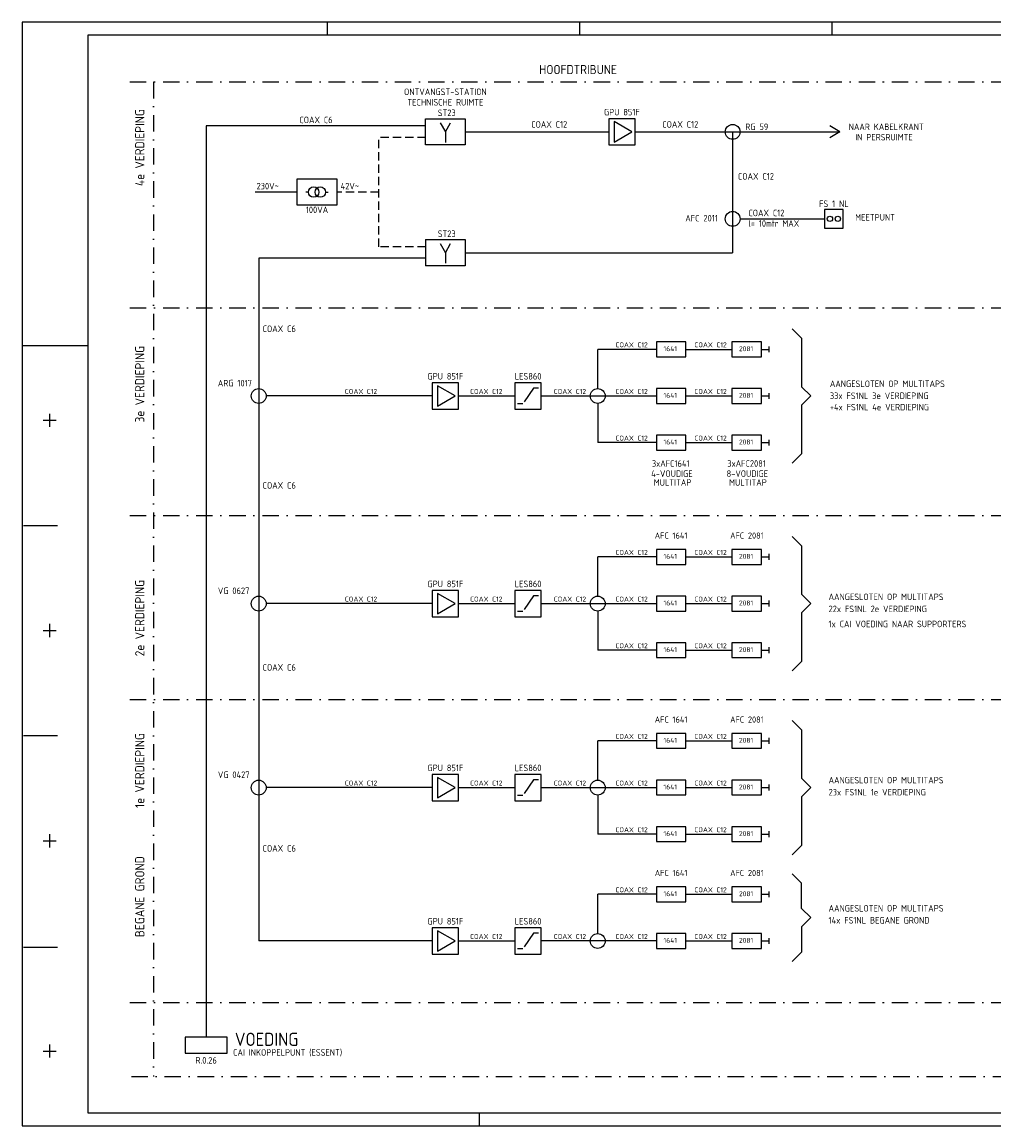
# Model space of a CAD drawing. Extents: x 0 to 594, y 0 to 420.
# Tile 1 of 6: x 0 to 370, y 0 to 420. Entities that reach past the tile are written whole.
import ezdxf
from ezdxf.enums import TextEntityAlignment as Align

# ---------------------------------------------------------------- set-up
doc = ezdxf.new("R2010")
doc.units = 0
doc.header["$LTSCALE"] = 25
doc.header["$MEASUREMENT"] = 0
doc.header["$PDMODE"] = 1
for name, pattern in [('DASHDOT2', [0.5, 0.25, -0.125, 0, -0.125]), ('HIDDEN', [0.375, 0.25, -0.125]), ('HIDDEN2', [0.1875, 0.125, -0.0625])]:
    doc.linetypes.add(name, pattern=pattern)
doc.layers.get('0').update_dxf_attribs({"linetype": 'CONTINUOUS'})
for name, color, linetype in [('19', 7, 'CONTINUOUS'), ('E--L$2A-_KADER', 7, 'CONTINUOUS'), ('E--L6112_CEN-LSP', 3, 'CONTINUOUS'), ('SYMBOLS', 3, 'CONTINUOUS'), ('SYMBOOL', 3, 'CONTINUOUS'), ('SYMBOOL-025', 2, 'CONTINUOUS')]:
    doc.layers.add(name, color=color, linetype=linetype)
doc.styles.add('ISO', font='isocp.shx')

# ---------------------------------------------------------------- blocks, each defined once
blk = doc.blocks.new('A2')
at = {"layer": 'E--L$2A-_KADER', "color": 2}
for p, q in [((594, 420), (0, 420)), ((0, 420), (0, 0)), ((116, 420), (116, 415)), ((212, 420), (212, 415)), ((308, 420), (308, 415)), ((0, 297), (25, 297)), ((10.5, 266), (10.5, 271)), ((8, 268.5), (13, 268.5)), ((0.5, 228.5), (13.5, 228.5)), ((10.5, 186), (10.5, 191)), ((8, 188.5), (13, 188.5)), ((0.5, 148.5), (13.5, 148.5)), ((10.5, 106), (10.5, 111)), ((8, 108.5), (13, 108.5)), ((0.5, 68), (13.5, 68)), ((10.5, 26), (10.5, 31)), ((8, 28.5), (13, 28.5)), ((174, 0), (174, 5)), ((0, 0), (594, 0))]:
    blk.add_line(p, q, dxfattribs=at)
at = {"layer": 'E--L$2A-_KADER', "color": 4}
for p, q in [((589, 415), (25, 415)), ((25, 415), (25, 5)), ((25, 5), (589, 5))]:
    blk.add_line(p, q, dxfattribs=at)

msp = doc.modelspace()

# ---------------------------------------------------------------- linework, layer by layer
at = {"color": 1, "linetype": 'DASHDOT2'}
for p, q in [((41, 397.23), (397, 397.23)), ((50, 397.23), (50, 18.86)), ((41, 311.23), (397, 311.23)), ((41, 232.23), (397, 232.23)), ((41, 162.23), (397, 162.23)), ((41, 46.91), (397, 46.91)), ((41.56, 18.86), (397.56, 18.86))]:
    msp.add_line(p, q, dxfattribs=at)
msp.add_point((55, 125))
at = {"layer": 'E--L6112_CEN-LSP'}
for p, q in [((153.5, 380.53), (70, 380.53)), ((70, 380.53), (70, 33.71)), ((159, 381.7), (161, 378.23)), ((161, 378.23), (163, 381.7)), ((161, 378.23), (161, 374.23)), ((168.5, 378.23), (223.14, 378.23)), ((233.14, 378.23), (311.02, 378.23)), ((270.26, 378.23), (270.26, 332.23)), ((311.02, 378.23), (307.17, 380.46)), ((311.02, 378.23), (307.17, 376.01)), ((159, 335.7), (161, 332.23)), ((161, 332.23), (163, 335.7)), ((161, 332.23), (161, 328.23)), ((168.5, 332.23), (270.26, 332.23)), ((90.01, 330.11), (90.01, 70.37)), ((292.88, 303.3), (296.42, 299.76)), ((296.42, 299.76), (296.42, 281.27)), ((241.24, 295.48), (218.96, 295.48)), ((218.96, 280.56), (218.96, 295.48)), ((252.49, 295.48), (269.93, 295.48)), ((156, 277.73), (92.84, 277.73)), ((166, 277.73), (187.46, 277.73)), ((197.46, 277.73), (241.24, 277.73)), ((252.49, 277.73), (269.93, 277.73)), ((299.95, 277.73), (296.42, 281.27)), ((299.95, 277.73), (296.42, 274.2)), ((218.96, 274.91), (218.96, 259.98)), ((296.42, 274.2), (296.42, 255.71)), ((241.24, 259.98), (218.96, 259.98)), ((252.49, 259.98), (269.93, 259.98)), ((292.88, 252.17), (296.42, 255.71)), ((292.88, 224.3), (296.42, 220.76)), ((296.42, 220.76), (296.42, 202.27)), ((218.96, 201.56), (218.96, 216.48)), ((241.24, 216.48), (218.96, 216.48)), ((252.49, 216.48), (269.93, 216.48)), ((299.95, 198.73), (296.42, 202.27)), ((156, 198.73), (92.84, 198.73)), ((166, 198.73), (187.46, 198.73)), ((197.46, 198.73), (241.24, 198.73)), ((252.49, 198.73), (269.93, 198.73)), ((299.95, 198.73), (296.42, 195.2)), ((218.96, 195.91), (218.96, 180.98)), ((296.42, 195.2), (296.42, 176.71)), ((241.24, 180.98), (218.96, 180.98)), ((252.49, 180.98), (269.93, 180.98)), ((292.88, 173.17), (296.42, 176.71)), ((292.88, 154.3), (296.42, 150.76)), ((296.42, 150.76), (296.42, 132.27)), ((241.24, 146.48), (218.96, 146.48)), ((218.96, 131.56), (218.96, 146.48)), ((252.49, 146.48), (269.93, 146.48)), ((299.95, 128.73), (296.42, 132.27)), ((156, 128.73), (92.84, 128.73)), ((166, 128.73), (187.46, 128.73)), ((197.46, 128.73), (241.24, 128.73)), ((252.49, 128.73), (269.93, 128.73)), ((299.95, 128.73), (296.42, 125.2)), ((218.96, 125.91), (218.96, 110.98)), ((296.42, 125.2), (296.42, 106.71)), ((241.24, 110.98), (218.96, 110.98)), ((252.49, 110.98), (269.93, 110.98)), ((292.88, 103.17), (296.42, 106.71)), ((292.88, 95.93), (296.42, 92.4)), ((296.42, 82.78), (296.42, 92.4)), ((241.24, 88.12), (218.96, 88.12)), ((218.96, 73.2), (218.96, 88.12)), ((252.49, 88.12), (269.93, 88.12)), ((299.95, 79.25), (296.42, 82.78)), ((299.95, 79.25), (296.42, 75.71)), ((296.42, 75.71), (296.42, 66.09)), ((156, 70.37), (90.01, 70.37)), ((166, 70.37), (187.46, 70.37)), ((241.24, 70.37), (197.46, 70.37)), ((252.49, 70.37), (269.93, 70.37)), ((292.88, 62.56), (296.42, 66.09))]:
    msp.add_line(p, q, dxfattribs=at)
at = {"layer": 'E--L6112_CEN-LSP', "linetype": 'HIDDEN2'}
for p, q in [((153.5, 376.11), (135.67, 376.11)), ((135.67, 334.53), (135.67, 376.11)), ((153.5, 334.53), (135.67, 334.53))]:
    msp.add_line(p, q, dxfattribs=at)
at = {"layer": 'E--L6112_CEN-LSP', "linetype": 'CONTINUOUS'}
msp.add_line((153.5, 330.11), (90.01, 330.11), dxfattribs=at)
at = {"layer": 'E--L6112_CEN-LSP'}
for points in [[(225.14, 374.34), (231.89, 378.23), (225.14, 382.13)], [(158, 273.84), (164.75, 277.73), (158, 281.63)], [(158, 194.84), (164.75, 198.73), (158, 202.63)], [(158, 124.84), (164.75, 128.73), (158, 132.63)], [(158, 66.47), (164.75, 70.37), (158, 74.27)], [(62, 33.71), (62, 27.71), (78, 27.71), (78, 33.71)]]:
    msp.add_lwpolyline(points, close=True, dxfattribs=at)
at = {"layer": 'SYMBOLS'}
for p, q in [((104.67, 355.32), (88.67, 355.32)), ((273.26, 345.13), (305.26, 345.13)), ((281.18, 295.48), (283.99, 295.48)), ((283.99, 296.61), (283.99, 294.36)), ((281.18, 277.73), (283.99, 277.73)), ((283.99, 278.86), (283.99, 276.61)), ((283.99, 261.11), (283.99, 258.86)), ((281.18, 259.98), (283.99, 259.98)), ((281.18, 216.48), (283.99, 216.48)), ((283.99, 217.61), (283.99, 215.36)), ((281.18, 198.73), (283.99, 198.73)), ((283.99, 199.86), (283.99, 197.61)), ((281.18, 180.98), (283.99, 180.98)), ((283.99, 182.11), (283.99, 179.86)), ((283.99, 147.61), (283.99, 145.36)), ((281.18, 146.48), (283.99, 146.48)), ((281.18, 128.73), (283.99, 128.73)), ((283.99, 129.86), (283.99, 127.61)), ((281.18, 110.98), (283.99, 110.98)), ((283.99, 112.11), (283.99, 109.86)), ((283.99, 89.25), (283.99, 87)), ((281.18, 88.12), (283.99, 88.12)), ((283.99, 71.5), (283.99, 69.25)), ((281.18, 70.37), (283.99, 70.37))]:
    msp.add_line(p, q, dxfattribs=at)
at = {"layer": 'SYMBOLS', "linetype": 'HIDDEN2'}
msp.add_line((135.67, 355.32), (119.67, 355.32), dxfattribs=at)
at = {"layer": 'SYMBOLS', "linetype": 'HIDDEN'}
for p, q in [((194.46, 280.73), (190.46, 274.73)), ((196.46, 280.73), (194.46, 280.73)), ((190.46, 274.73), (188.46, 274.73)), ((194.46, 201.73), (190.46, 195.73)), ((196.46, 201.73), (194.46, 201.73)), ((190.46, 195.73), (188.46, 195.73)), ((194.46, 131.73), (190.46, 125.73)), ((196.46, 131.73), (194.46, 131.73)), ((190.46, 125.73), (188.46, 125.73)), ((194.46, 73.37), (190.46, 67.37)), ((196.46, 73.37), (194.46, 73.37)), ((190.46, 67.37), (188.46, 67.37))]:
    msp.add_line(p, q, dxfattribs=at)
at = {"layer": 'SYMBOLS'}
for points in [[(223.14, 383.23), (223.14, 373.23), (233.14, 373.23), (233.14, 383.23)], [(305.26, 348.63), (305.26, 341.63), (312.26, 341.63), (312.26, 348.63)], [(241.24, 298.3), (241.24, 292.67), (252.49, 292.67), (252.49, 298.3)], [(269.93, 298.3), (269.93, 292.67), (281.18, 292.67), (281.18, 298.3)], [(156, 282.73), (156, 272.73), (166, 272.73), (166, 282.73)], [(187.46, 282.73), (187.46, 272.73), (197.46, 272.73), (197.46, 282.73)], [(241.24, 280.55), (241.24, 274.92), (252.49, 274.92), (252.49, 280.55)], [(269.93, 280.55), (269.93, 274.92), (281.18, 274.92), (281.18, 280.55)], [(241.24, 262.8), (241.24, 257.17), (252.49, 257.17), (252.49, 262.8)], [(269.93, 262.8), (269.93, 257.17), (281.18, 257.17), (281.18, 262.8)], [(241.24, 219.3), (241.24, 213.67), (252.49, 213.67), (252.49, 219.3)], [(269.93, 219.3), (269.93, 213.67), (281.18, 213.67), (281.18, 219.3)], [(156, 203.73), (156, 193.73), (166, 193.73), (166, 203.73)], [(187.46, 203.73), (187.46, 193.73), (197.46, 193.73), (197.46, 203.73)], [(241.24, 201.55), (241.24, 195.92), (252.49, 195.92), (252.49, 201.55)], [(269.93, 201.55), (269.93, 195.92), (281.18, 195.92), (281.18, 201.55)], [(241.24, 183.8), (241.24, 178.17), (252.49, 178.17), (252.49, 183.8)], [(269.93, 183.8), (269.93, 178.17), (281.18, 178.17), (281.18, 183.8)], [(241.24, 149.3), (241.24, 143.67), (252.49, 143.67), (252.49, 149.3)], [(269.93, 149.3), (269.93, 143.67), (281.18, 143.67), (281.18, 149.3)], [(156, 133.73), (156, 123.73), (166, 123.73), (166, 133.73)], [(187.46, 133.73), (187.46, 123.73), (197.46, 123.73), (197.46, 133.73)], [(241.24, 131.55), (241.24, 125.92), (252.49, 125.92), (252.49, 131.55)], [(269.93, 131.55), (269.93, 125.92), (281.18, 125.92), (281.18, 131.55)], [(241.24, 113.8), (241.24, 108.17), (252.49, 108.17), (252.49, 113.8)], [(269.93, 113.8), (269.93, 108.17), (281.18, 108.17), (281.18, 113.8)], [(241.24, 90.93), (241.24, 85.31), (252.49, 85.31), (252.49, 90.93)], [(269.93, 90.93), (269.93, 85.31), (281.18, 85.31), (281.18, 90.93)], [(156, 75.37), (156, 65.37), (166, 65.37), (166, 75.37)], [(187.46, 75.37), (187.46, 65.37), (197.46, 65.37), (197.46, 75.37)], [(241.24, 73.18), (241.24, 67.56), (252.49, 67.56), (252.49, 73.18)], [(269.93, 73.18), (269.93, 67.56), (281.18, 67.56), (281.18, 73.18)]]:
    msp.add_lwpolyline(points, close=True, dxfattribs=at)
for centre, radius in [((270.26, 378.23), 2.83), ((270.26, 345.13), 2.83), ((307.26, 345.13), 1), ((310.26, 345.13), 1), ((90.01, 277.73), 2.83), ((218.96, 277.73), 2.83), ((90.01, 198.73), 2.83), ((218.96, 198.73), 2.83), ((90.01, 128.73), 2.83), ((218.96, 128.73), 2.83), ((218.96, 70.37), 2.83)]:
    msp.add_circle(centre, radius, dxfattribs=at)
at = {"layer": 'SYMBOOL'}
for p, q in [((153.5, 383.23), (168.5, 383.23)), ((153.5, 373.23), (153.5, 383.23)), ((168.5, 383.23), (168.5, 373.23)), ((168.5, 373.23), (153.5, 373.23)), ((104.67, 350.32), (104.67, 360.32)), ((104.67, 360.32), (119.67, 360.32)), ((119.67, 360.32), (119.67, 350.32)), ((119.67, 350.32), (104.67, 350.32)), ((153.5, 337.23), (168.5, 337.23)), ((153.5, 337.23), (153.5, 327.23)), ((168.5, 337.23), (168.5, 327.23)), ((168.5, 327.23), (153.5, 327.23))]:
    msp.add_line(p, q, dxfattribs=at)
at = {"layer": 'SYMBOOL-025'}
for p, q in [((108.92, 355.32), (107.92, 355.32)), ((115.42, 355.32), (116.42, 355.32))]:
    msp.add_line(p, q, dxfattribs=at)
for centre in [(110.92, 355.32), (113.42, 355.32)]:
    msp.add_circle(centre, 2, dxfattribs=at)

# ---------------------------------------------------------------- block references
at = {"layer": '19', "color": 2}
msp.add_blockref('A2', (0, 0), dxfattribs=at)

# ---------------------------------------------------------------- texts
at = {"color": 4, "style": 'ISO'}
for s, height, p in [('HOOFDTRIBUNE', 3.5, (211.45, 401.94)), ('VOEDING', 5, (93, 32.96))]:
    msp.add_text(s, height=height, dxfattribs=at).set_placement(p, align=Align.MIDDLE)
at = {"color": 2, "style": 'ISO'}
for s, p in [('ONTVANGST-STATION', (161, 392.23)), ('TECHNISCHE RUIMTE', (161, 388.23)), ('GPU 851F', (228.14, 384.48)), ('100VA', (112.17, 347.32)), ('FS 1 NL', (308.76, 349.63)), ('GPU 851F', (161, 283.98)), ('LES860', (192.46, 283.98)), ('GPU 851F', (161, 204.98)), ('LES860', (192.46, 204.98)), ('GPU 851F', (161, 134.98)), ('LES860', (192.46, 134.98)), ('GPU 851F', (161, 76.62)), ('LES860', (192.46, 76.62))]:
    msp.add_text(s, height=2.5, dxfattribs=at).set_placement(p, align=Align.CENTER)
at = {"color": 4, "style": 'ISO'}
for s, p in [('4e VERDIEPING', (44.75, 372.23)), ('3e VERDIEPING', (44.75, 282.23)), ('2e VERDIEPING', (44.75, 193.23)), ('1e VERDIEPING', (44.75, 135.23)), ('BEGANE GROND', (44.75, 87.23))]:
    msp.add_text(s, height=3.5, rotation=90, dxfattribs=at).set_placement(p, align=Align.MIDDLE)
at = {"color": 2, "style": 'ISO'}
for s, height, p in [('ST23', 2.5, (158.08, 384.23)), ('COAX C6', 2.5, (105.48, 381.53)), ('COAX C12', 2.5, (193.65, 379.81)), ('COAX C12', 2.5, (243.49, 379.81)), ('RG 59', 2.5, (275.08, 378.9)), ('NAAR KABELKRANT', 2.5, (314.39, 378.9)), ('IN PERSRUIMTE', 2.5, (316.87, 374.95)), ('COAX C12', 2.5, (272.27, 360.04)), ('230V~', 2.5, (89.17, 356.32)), ('42V~', 2.5, (121.17, 356.32)), ('COAX C12', 2.5, (276.26, 346.13)), ('AFC 2011', 2.5, (252.26, 344.13)), ('l= 10mtr MAX', 2.5, (276.26, 342.13)), ('MEETPUNT', 2.5, (316.87, 344.46)), ('ST23', 2.5, (158.08, 338.23)), ('COAX C6', 2.5, (91.48, 302.06)), ('COAX C12', 1.875, (225.65, 296.26)), ('1641', 1.875, (243.96, 294.78)), ('COAX C12', 1.875, (255.69, 296.26)), ('2081', 1.875, (272.64, 294.78)), ('ARG 1017', 2.5, (74.46, 281.37)), ('AANGESLOTEN OP MULTITAPS', 2.5, (307.24, 281.13)), ('COAX C12', 1.875, (122.75, 278.51)), ('COAX C12', 1.875, (170.38, 278.51)), ('COAX C12', 1.875, (202.2, 278.51)), ('COAX C12', 1.875, (225.65, 278.51)), ('1641', 1.875, (243.96, 277.03)), ('COAX C12', 1.875, (255.69, 278.51)), ('2081', 1.875, (272.64, 277.03)), ('33x FS1NL 3e VERDIEPING', 2.5, (307.24, 276.56)), ('+4x FS1NL 4e VERDIEPING', 2.5, (307.24, 272.23)), ('COAX C12', 1.875, (225.65, 260.76)), ('1641', 1.875, (243.96, 259.28)), ('COAX C12', 1.875, (255.69, 260.76)), ('2081', 1.875, (272.64, 259.28)), ('3xAFC1641', 2.5, (239.53, 250.79)), ('3xAFC2081', 2.5, (268.21, 250.79)), ('4-VOUDIGE', 2.5, (239.29, 246.94)), ('8-VOUDIGE', 2.5, (267.97, 246.94)), ('COAX C6', 2.5, (91.48, 242.46)), ('MULTITAP', 2.5, (240.25, 243.57)), ('MULTITAP', 2.5, (268.93, 243.57)), ('AFC 1641', 2.344, (240.63, 223.45)), ('AFC 2081', 2.344, (269.31, 223.45)), ('COAX C12', 1.875, (225.65, 217.26)), ('COAX C12', 1.875, (255.69, 217.26)), ('1641', 1.875, (243.96, 215.78)), ('2081', 1.875, (272.64, 215.78)), ('VG 0627', 2.5, (74.46, 202.37)), ('AANGESLOTEN OP MULTITAPS', 2.5, (306.75, 200.06)), ('COAX C12', 1.875, (122.75, 199.51)), ('COAX C12', 1.875, (170.38, 199.51)), ('COAX C12', 1.875, (202.2, 199.51)), ('COAX C12', 1.875, (225.65, 199.51)), ('1641', 1.875, (243.96, 198.03)), ('COAX C12', 1.875, (255.69, 199.51)), ('2081', 1.875, (272.64, 198.03)), ('22x FS1NL 2e VERDIEPING', 2.5, (306.75, 195.48)), ('1x CAI VOEDING NAAR SUPPORTERS', 2.5, (306.75, 189.74)), ('COAX C12', 1.875, (225.65, 181.76)), ('1641', 1.875, (243.96, 180.28)), ('COAX C12', 1.875, (255.69, 181.76)), ('2081', 1.875, (272.64, 180.28)), ('COAX C6', 2.5, (91.48, 173.21)), ('AFC 1641', 2.344, (240.63, 153.45)), ('AFC 2081', 2.344, (269.31, 153.45)), ('COAX C12', 1.875, (225.65, 147.26)), ('1641', 1.875, (243.96, 145.78)), ('COAX C12', 1.875, (255.69, 147.26)), ('2081', 1.875, (272.64, 145.78)), ('VG 0427', 2.5, (74.46, 132.37)), ('COAX C12', 1.875, (122.75, 129.51)), ('COAX C12', 1.875, (170.38, 129.51)), ('COAX C12', 1.875, (202.2, 129.51)), ('COAX C12', 1.875, (225.65, 129.51)), ('COAX C12', 1.875, (255.69, 129.51)), ('AANGESLOTEN OP MULTITAPS', 2.5, (306.75, 130.31)), ('1641', 1.875, (243.96, 128.03)), ('2081', 1.875, (272.64, 128.03)), ('23x FS1NL 1e VERDIEPING', 2.5, (306.75, 125.73)), ('COAX C12', 1.875, (225.65, 111.76)), ('COAX C12', 1.875, (255.69, 111.76)), ('1641', 1.875, (243.96, 110.28)), ('2081', 1.875, (272.64, 110.28)), ('COAX C6', 2.5, (91.48, 104.35)), ('AFC 1641', 2.344, (240.63, 95.08)), ('AFC 2081', 2.344, (269.31, 95.08)), ('COAX C12', 1.875, (225.65, 88.89)), ('1641', 1.875, (243.96, 87.41)), ('COAX C12', 1.875, (255.69, 88.89)), ('2081', 1.875, (272.64, 87.41)), ('AANGESLOTEN OP MULTITAPS', 2.5, (306.75, 81.56)), ('14x FS1NL BEGANE GROND', 2.5, (306.75, 76.99)), ('COAX C12', 1.875, (170.38, 71.14)), ('COAX C12', 1.875, (202.2, 71.14)), ('COAX C12', 1.875, (225.65, 71.14)), ('1641', 1.875, (243.96, 69.66)), ('COAX C12', 1.875, (255.69, 71.14)), ('2081', 1.875, (272.64, 69.66))]:
    msp.add_text(s, height=height, dxfattribs=at).set_placement(p)
for s, p in [('CAI INKOPPELPUNT (ESSENT)', (101, 27.96)), ('R.0.26', (70, 24.96))]:
    msp.add_text(s, height=2.5, dxfattribs=at).set_placement(p, align=Align.MIDDLE)

doc.saveas('drawing.dxf')
